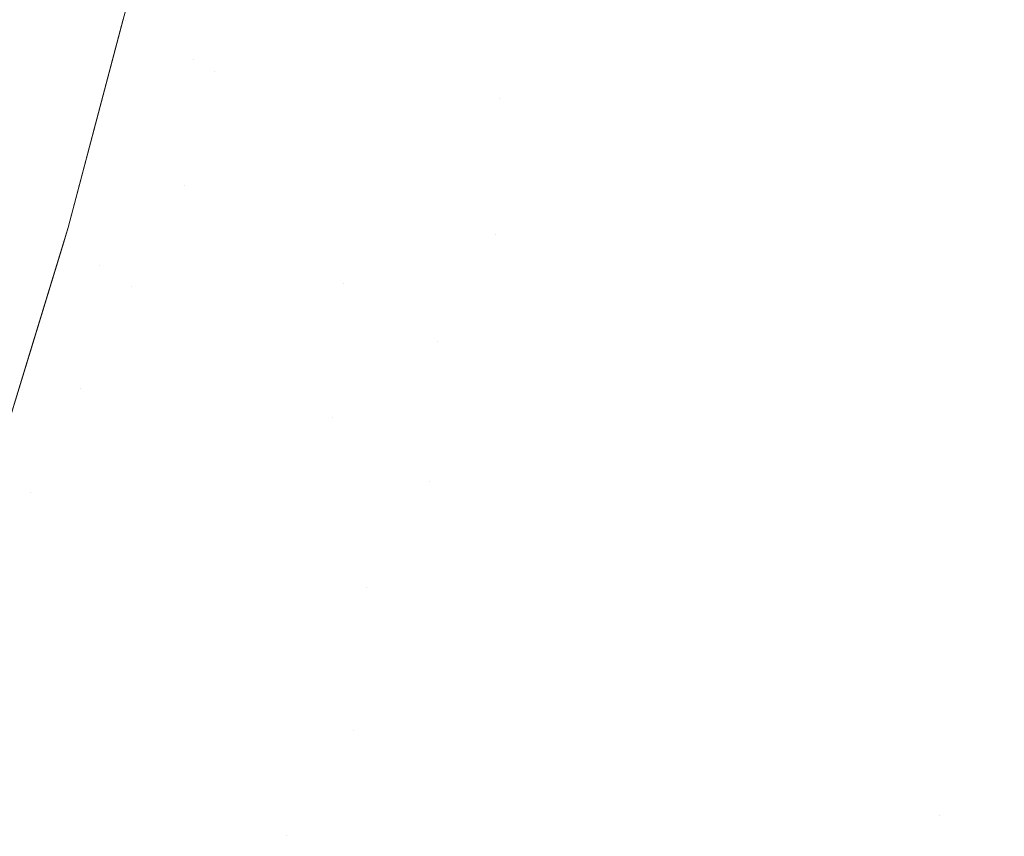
# Model space of a CAD drawing. Header units: centimetres. Extents: x -17.1 to 18.2, y 4.2 to 6.
# Tile 244 of 256: x 6.346 to 6.3812, y 4.5993 to 4.6286. Entities that reach past the tile are written whole.
import ezdxf

# ---------------------------------------------------------------- set-up
doc = ezdxf.new("R2010")
doc.units = ezdxf.units.CM
doc.header["$LTSCALE"] = 2.54
doc.layers.add('Lucido design-1', color=7, linetype='Continuous')

# ---------------------------------------------------------------- blocks, each defined once
blk = doc.blocks.new('Gruppo-3-1')
at = {"color": 7, "linetype": 'Continuous', "lineweight": 9}
blk.add_3dface([(-17.020308, 5.900212, -2276.22217), (-17.020308, 4.300212, -2276.22217), (18.147234, 4.300212, -2276.22217), (18.147234, 5.900212, -2276.22217)], dxfattribs=at)
for points, invisible_edges in [([(18.147234, 5.900212, -2277.02217), (6.24222, 4.401209, -2277.02217), (6.247738, 4.402007, -2277.02217)], 9), ([(6.24222, 4.401209, -2277.02217), (18.147234, 5.900212, -2277.02217), (18.147234, 4.300212, -2277.02217)], 9), ([(18.147234, 5.900212, -2277.02217), (6.247738, 4.402007, -2277.02217), (6.250767, 4.402575, -2277.02217)], 9), ([(6.250767, 4.402575, -2277.02217), (6.253268, 4.403044, -2277.02217), (18.147234, 5.900212, -2277.02217)], 10), ([(18.147234, 5.900212, -2277.02217), (6.253268, 4.403044, -2277.02217), (6.258817, 4.404324, -2277.02217)], 9), ([(18.147234, 5.900212, -2277.02217), (6.258817, 4.404324, -2277.02217), (6.26439, 4.405856, -2277.02217)], 9), ([(18.147234, 5.900212, -2277.02217), (6.26439, 4.405856, -2277.02217), (6.269994, 4.407647, -2277.02217)], 9), ([(18.147234, 5.900212, -2277.02217), (6.269994, 4.407647, -2277.02217), (6.275634, 4.409711, -2277.02217)], 9), ([(18.147234, 5.900212, -2277.02217), (6.275634, 4.409711, -2277.02217), (6.281313, 4.412058, -2277.02217)], 9), ([(18.147234, 5.900212, -2277.02217), (6.281313, 4.412058, -2277.02217), (6.287038, 4.414703, -2277.02217)], 9), ([(18.147234, 5.900212, -2277.02217), (6.287038, 4.414703, -2277.02217), (6.292811, 4.417664, -2277.02217)], 9), ([(18.147234, 5.900212, -2277.02217), (6.292811, 4.417664, -2277.02217), (6.298004, 4.420601, -2277.02217), (6.298635, 4.420958, -2277.02217)], 9), ([(18.147234, 5.900212, -2277.02217), (6.298635, 4.420958, -2277.02217), (6.304513, 4.424607, -2277.02217)], 9), ([(18.147234, 5.900212, -2277.02217), (6.304513, 4.424607, -2277.02217), (6.310445, 4.428633, -2277.02217)], 9), ([(18.147234, 5.900212, -2277.02217), (6.310445, 4.428633, -2277.02217), (6.316431, 4.433061, -2277.02217)], 9), ([(18.147234, 5.900212, -2277.02217), (6.316431, 4.433061, -2277.02217), (6.319508, 4.435537, -2277.02217), (6.322469, 4.437919, -2277.02217)], 9), ([(18.147234, 5.900212, -2277.02217), (6.322469, 4.437919, -2277.02217), (6.328555, 4.443236, -2277.02217)], 9), ([(18.147234, 5.900212, -2277.02217), (6.328555, 4.443236, -2277.02217), (6.334685, 4.449043, -2277.02217)], 9), ([(18.147234, 5.900212, -2277.02217), (6.334685, 4.449043, -2277.02217), (6.340848, 4.455373, -2277.02217)], 9), ([(18.147234, 5.900212, -2277.02217), (6.340848, 4.455373, -2277.02217), (6.347034, 4.462262, -2277.02217)], 9), ([(18.147234, 5.900212, -2277.02217), (6.347034, 4.462262, -2277.02217), (6.353228, 4.469745, -2277.02217)], 9), ([(18.147234, 5.900212, -2277.02217), (6.353228, 4.469745, -2277.02217), (6.356636, 4.474215, -2277.02217)], 9), ([(6.356636, 4.474215, -2277.02217), (6.359413, 4.477858, -2277.02217), (18.147234, 5.900212, -2277.02217)], 10), ([(18.147234, 5.900212, -2277.02217), (6.359413, 4.477858, -2277.02217), (6.365564, 4.486638, -2277.02217)], 9), ([(6.365564, 4.486638, -2277.02217), (6.369371, 4.492466, -2277.02217), (18.147234, 5.900212, -2277.02217)], 10), ([(18.147234, 5.900212, -2277.02217), (6.369371, 4.492466, -2277.02217), (6.371905, 4.496635, -2277.02217)], 9), ([(6.371905, 4.496635, -2277.02217), (6.375446, 4.502463, -2277.02217), (18.147234, 5.900212, -2277.02217)], 10), ([(18.147234, 5.900212, -2277.02217), (6.375446, 4.502463, -2277.02217), (6.381366, 4.513153, -2277.02217)], 9), ([(6.367158, 4.628556, -2276.988101), (6.366107, 4.629089, -2276.986141), (6.367904, 4.637733, -2276.986141), (6.368968, 4.637264, -2276.988101)], 15), ([(6.368968, 4.637264, -2276.988101), (6.370078, 4.636776, -2276.990039), (6.368253, 4.628, -2276.990039), (6.367158, 4.628556, -2276.988101)], 15), ([(6.369393, 4.627421, -2276.991952), (6.368253, 4.628, -2276.990039), (6.370078, 4.636776, -2276.990039), (6.371232, 4.636268, -2276.991952)], 15), ([(6.351614, 4.636448, -2276.925344), (6.349738, 4.628576, -2276.925344), (6.350373, 4.631274, -2276.92217)], 11), ([(6.351614, 4.636448, -2276.925344), (6.351713, 4.636398, -2276.928615), (6.349836, 4.62852, -2276.928615), (6.349738, 4.628576, -2276.925344)], 15), ([(6.350005, 4.628421, -2276.931982), (6.349836, 4.62852, -2276.928615), (6.351713, 4.636398, -2276.928615), (6.351885, 4.636311, -2276.931982)], 15), ([(6.351885, 4.636311, -2276.931982), (6.352138, 4.636182, -2276.935444), (6.350254, 4.628277, -2276.935444), (6.350005, 4.628421, -2276.931982)], 15), ([(6.350589, 4.628083, -2276.938998), (6.350254, 4.628277, -2276.935444), (6.352138, 4.636182, -2276.935444), (6.352477, 4.63601, -2276.938998)], 15), ([(6.371232, 4.636268, -2276.991952), (6.372432, 4.635739, -2276.993838), (6.370578, 4.626819, -2276.993838), (6.369393, 4.627421, -2276.991952)], 15), ([(6.352477, 4.63601, -2276.938998), (6.352911, 4.635789, -2276.942641), (6.351017, 4.627836, -2276.942641), (6.350589, 4.628083, -2276.938998)], 15), ([(6.351545, 4.62753, -2276.946366), (6.351017, 4.627836, -2276.942641), (6.352911, 4.635789, -2276.942641), (6.353447, 4.635517, -2276.946366)], 15), ([(6.353447, 4.635517, -2276.946366), (6.354093, 4.635189, -2276.95017), (6.352181, 4.627162, -2276.95017), (6.351545, 4.62753, -2276.946366)], 15), ([(6.371807, 4.626195, -2276.995693), (6.370578, 4.626819, -2276.993838), (6.372432, 4.635739, -2276.993838), (6.373676, 4.635191, -2276.995693)], 15), ([(6.352932, 4.626726, -2276.954044), (6.352181, 4.627162, -2276.95017), (6.354093, 4.635189, -2276.95017), (6.354856, 4.634802, -2276.954044)], 15), ([(6.373676, 4.635191, -2276.995693), (6.374966, 4.634623, -2276.997512), (6.37308, 4.625549, -2276.997512), (6.371807, 4.626195, -2276.995693)], 15), ([(6.354812, 4.6303, -2276.957979), (6.352932, 4.626726, -2276.954044), (6.354856, 4.634802, -2276.954044)], 11), ([(6.374398, 4.62488, -2276.999294), (6.37308, 4.625549, -2276.997512), (6.374966, 4.634623, -2276.997512), (6.376301, 4.634035, -2276.999294)], 15), ([(6.376301, 4.634035, -2276.999294), (6.37768, 4.633428, -2277.001035), (6.37576, 4.624188, -2277.001035), (6.374398, 4.62488, -2276.999294)], 15), ([(6.377165, 4.623475, -2277.00273), (6.37576, 4.624188, -2277.001035), (6.37768, 4.633428, -2277.001035), (6.379104, 4.632801, -2277.00273)], 15), ([(6.356981, 4.629122, -2276.96599), (6.35793, 4.633241, -2276.96599), (6.359242, 4.632575, -2276.97004), (6.358283, 4.628415, -2276.97004)], 15), ([(6.379104, 4.632801, -2277.00273), (6.38057, 4.632155, -2277.004376), (6.378613, 4.622739, -2277.004376), (6.377165, 4.623475, -2277.00273)], 15), ([(6.358283, 4.628415, -2276.97004), (6.359242, 4.632575, -2276.97004), (6.36071, 4.63183, -2276.974099), (6.359741, 4.627624, -2276.974099)], 15), ([(6.378613, 4.622739, -2277.004376), (6.38057, 4.632155, -2277.004376), (6.382079, 4.63149, -2277.005971), (6.380103, 4.621983, -2277.005971)], 15), ([(6.359741, 4.627624, -2276.974099), (6.36071, 4.63183, -2276.974099), (6.362339, 4.631002, -2276.978149), (6.361359, 4.626745, -2276.978149)], 15), ([(6.347701, 4.621146, -2276.92217), (6.350373, 4.631274, -2276.92217), (6.349738, 4.628576, -2276.925344)], 10), ([(6.350373, 4.631274, -2276.92217), (6.347701, 4.621146, -2276.92217), (6.34862, 4.624631, -2276.72217), (6.349669, 4.628604, -2276.72217)], 10), ([(6.380103, 4.621983, -2277.005971), (6.382079, 4.63149, -2277.005971), (6.38363, 4.630807, -2277.007509), (6.381634, 4.621205, -2277.007509)], 15), ([(6.34436, 4.627273, -2276.68536), (6.345365, 4.631108, -2276.68536), (6.346419, 4.630498, -2276.689995), (6.345405, 4.626629, -2276.689995)], 15), ([(6.36223, 4.626272, -2276.980164), (6.361359, 4.626745, -2276.978149), (6.362339, 4.631002, -2276.978149), (6.363217, 4.630557, -2276.980164)], 15), ([(6.345405, 4.626629, -2276.689995), (6.346419, 4.630498, -2276.689995), (6.34732, 4.629976, -2276.694654), (6.346298, 4.626078, -2276.694654)], 15), ([(6.363217, 4.630557, -2276.980164), (6.364137, 4.63009, -2276.98217), (6.363143, 4.625776, -2276.98217), (6.36223, 4.626272, -2276.980164)], 15), ([(6.354812, 4.6303, -2276.957979), (6.353808, 4.626219, -2276.957979), (6.352932, 4.626726, -2276.954044)], 11), ([(6.355826, 4.629749, -2276.961965), (6.354814, 4.625636, -2276.961965), (6.353808, 4.626219, -2276.957979), (6.354812, 4.6303, -2276.957979)], 15), ([(6.346298, 4.626078, -2276.694654), (6.34732, 4.629976, -2276.694654), (6.348071, 4.629541, -2276.699319), (6.347043, 4.625619, -2276.699319)], 15), ([(6.363143, 4.625776, -2276.98217), (6.364137, 4.63009, -2276.98217), (6.3651, 4.629601, -2276.984163)], 11), ([(6.347043, 4.625619, -2276.699319), (6.348071, 4.629541, -2276.699319), (6.348675, 4.629192, -2276.703974), (6.347641, 4.62525, -2276.703974)], 15), ([(6.356981, 4.629122, -2276.96599), (6.35596, 4.624973, -2276.96599), (6.354814, 4.625636, -2276.961965), (6.355826, 4.629749, -2276.961965)], 15), ([(6.363143, 4.625776, -2276.98217), (6.3651, 4.629601, -2276.984163), (6.363023, 4.620883, -2276.984163)], 11), ([(6.3651, 4.629601, -2276.984163), (6.366107, 4.629089, -2276.986141), (6.364015, 4.620308, -2276.986141), (6.363023, 4.620883, -2276.984163)], 15), ([(6.347641, 4.62525, -2276.703974), (6.348675, 4.629192, -2276.703974), (6.349135, 4.628925, -2276.7086), (6.348098, 4.624969, -2276.7086)], 15), ([(6.358283, 4.628415, -2276.97004), (6.357253, 4.624224, -2276.97004), (6.35596, 4.624973, -2276.96599), (6.356981, 4.629122, -2276.96599)], 15), ([(6.36505, 4.619709, -2276.988101), (6.364015, 4.620308, -2276.986141), (6.366107, 4.629089, -2276.986141), (6.367158, 4.628556, -2276.988101)], 15), ([(6.348098, 4.624969, -2276.7086), (6.349135, 4.628925, -2276.7086), (6.349457, 4.628739, -2276.713185), (6.348417, 4.624772, -2276.713185)], 15), ([(6.348417, 4.624772, -2276.713185), (6.349457, 4.628739, -2276.713185), (6.349646, 4.62863, -2276.717712), (6.348604, 4.624657, -2276.717712)], 15), ([(6.349738, 4.628576, -2276.925344), (6.349836, 4.62852, -2276.928615), (6.347677, 4.620539, -2276.928615), (6.347581, 4.620602, -2276.925344)], 15), ([(6.349738, 4.628576, -2276.925344), (6.347581, 4.620602, -2276.925344), (6.347701, 4.621146, -2276.92217)], 11), ([(6.347844, 4.62043, -2276.931982), (6.347677, 4.620539, -2276.928615), (6.349836, 4.62852, -2276.928615), (6.350005, 4.628421, -2276.931982)], 15), ([(6.350005, 4.628421, -2276.931982), (6.350254, 4.628277, -2276.935444), (6.348088, 4.620269, -2276.935444), (6.347844, 4.62043, -2276.931982)], 15), ([(6.348604, 4.624657, -2276.717712), (6.349646, 4.62863, -2276.717712), (6.349669, 4.628604, -2276.72217), (6.34862, 4.624631, -2276.72217)], 11), ([(6.359741, 4.627624, -2276.974099), (6.358698, 4.623387, -2276.974099), (6.357253, 4.624224, -2276.97004), (6.358283, 4.628415, -2276.97004)], 15), ([(6.367158, 4.628556, -2276.988101), (6.368253, 4.628, -2276.990039), (6.366129, 4.619084, -2276.990039), (6.36505, 4.619709, -2276.988101)], 15), ([(6.348417, 4.620054, -2276.938998), (6.348088, 4.620269, -2276.935444), (6.350254, 4.628277, -2276.935444), (6.350589, 4.628083, -2276.938998)], 15), ([(6.350589, 4.628083, -2276.938998), (6.351017, 4.627836, -2276.942641), (6.348837, 4.619779, -2276.942641), (6.348417, 4.620054, -2276.938998)], 15), ([(6.367252, 4.618434, -2276.991952), (6.366129, 4.619084, -2276.990039), (6.368253, 4.628, -2276.990039), (6.369393, 4.627421, -2276.991952)], 15), ([(6.349356, 4.619439, -2276.946366), (6.348837, 4.619779, -2276.942641), (6.351017, 4.627836, -2276.942641), (6.351545, 4.62753, -2276.946366)], 15), ([(6.351545, 4.62753, -2276.946366), (6.352181, 4.627162, -2276.95017), (6.349981, 4.61903, -2276.95017), (6.349356, 4.619439, -2276.946366)], 15), ([(6.361359, 4.626745, -2276.978149), (6.360304, 4.622458, -2276.978149), (6.358698, 4.623387, -2276.974099), (6.359741, 4.627624, -2276.974099)], 15), ([(6.369393, 4.627421, -2276.991952), (6.370578, 4.626819, -2276.993838), (6.368419, 4.617758, -2276.993838), (6.367252, 4.618434, -2276.991952)], 15), ([(6.351863, 4.622648, -2276.954044), (6.349981, 4.61903, -2276.95017), (6.352181, 4.627162, -2276.95017)], 11), ([(6.352181, 4.627162, -2276.95017), (6.352932, 4.626726, -2276.954044), (6.351863, 4.622648, -2276.954044)], 11), ([(6.346298, 4.626078, -2276.694654), (6.345205, 4.622158, -2276.694654), (6.34432, 4.622738, -2276.689995), (6.345405, 4.626629, -2276.689995)], 15), ([(6.351863, 4.622648, -2276.954044), (6.352932, 4.626726, -2276.954044), (6.353808, 4.626219, -2276.957979), (6.352731, 4.622113, -2276.957979)], 15), ([(6.361168, 4.621957, -2276.980164), (6.360304, 4.622458, -2276.978149), (6.361359, 4.626745, -2276.978149), (6.36223, 4.626272, -2276.980164)], 15), ([(6.36963, 4.617057, -2276.995693), (6.368419, 4.617758, -2276.993838), (6.370578, 4.626819, -2276.993838), (6.371807, 4.626195, -2276.995693)], 15), ([(6.36223, 4.626272, -2276.980164), (6.363143, 4.625776, -2276.98217), (6.362074, 4.621432, -2276.98217), (6.361168, 4.621957, -2276.980164)], 15), ([(6.347043, 4.625619, -2276.699319), (6.345943, 4.621674, -2276.699319), (6.345205, 4.622158, -2276.694654), (6.346298, 4.626078, -2276.694654)], 15), ([(6.352731, 4.622113, -2276.957979), (6.353808, 4.626219, -2276.957979), (6.354814, 4.625636, -2276.961965), (6.353729, 4.621497, -2276.961965)], 15), ([(6.371807, 4.626195, -2276.995693), (6.37308, 4.625549, -2276.997512), (6.370884, 4.616331, -2276.997512), (6.36963, 4.617057, -2276.995693)], 15), ([(6.347641, 4.62525, -2276.703974), (6.346536, 4.621286, -2276.703974), (6.345943, 4.621674, -2276.699319), (6.347043, 4.625619, -2276.699319)], 15), ([(6.353729, 4.621497, -2276.961965), (6.354814, 4.625636, -2276.961965), (6.35596, 4.624973, -2276.96599), (6.354866, 4.620797, -2276.96599)], 15), ([(6.363023, 4.620883, -2276.984163), (6.362074, 4.621432, -2276.98217), (6.363143, 4.625776, -2276.98217)], 11), ([(6.372182, 4.615579, -2276.999294), (6.370884, 4.616331, -2276.997512), (6.37308, 4.625549, -2276.997512), (6.374398, 4.62488, -2276.999294)], 15), ([(6.348098, 4.624969, -2276.7086), (6.346989, 4.62099, -2276.7086), (6.346536, 4.621286, -2276.703974), (6.347641, 4.62525, -2276.703974)], 15), ([(6.348417, 4.624772, -2276.713185), (6.347305, 4.620783, -2276.713185), (6.346989, 4.62099, -2276.7086), (6.348098, 4.624969, -2276.7086)], 15), ([(6.354866, 4.620797, -2276.96599), (6.35596, 4.624973, -2276.96599), (6.357253, 4.624224, -2276.97004), (6.356147, 4.620007, -2276.97004)], 15), ([(6.374398, 4.62488, -2276.999294), (6.37576, 4.624188, -2277.001035), (6.373524, 4.614802, -2277.001035), (6.372182, 4.615579, -2276.999294)], 15), ([(6.348604, 4.624657, -2276.717712), (6.34749, 4.620661, -2276.717712), (6.347305, 4.620783, -2276.713185), (6.348417, 4.624772, -2276.713185)], 15), ([(6.347701, 4.621146, -2276.72217), (6.34749, 4.620661, -2276.717712), (6.348604, 4.624657, -2276.717712)], 11), ([(6.348604, 4.624657, -2276.717712), (6.34862, 4.624631, -2276.72217), (6.347701, 4.621146, -2276.72217)], 9), ([(6.347701, 4.621146, -2276.92217), (6.347701, 4.621146, -2276.72217), (6.34862, 4.624631, -2276.72217)], 9), ([(6.356147, 4.620007, -2276.97004), (6.357253, 4.624224, -2276.97004), (6.358698, 4.623387, -2276.974099), (6.35758, 4.619123, -2276.974099)], 15), ([(6.374908, 4.614, -2277.00273), (6.373524, 4.614802, -2277.001035), (6.37576, 4.624188, -2277.001035), (6.377165, 4.623475, -2277.00273)], 15), ([(6.377165, 4.623475, -2277.00273), (6.378613, 4.622739, -2277.004376), (6.376334, 4.613174, -2277.004376), (6.374908, 4.614, -2277.00273)], 15), ([(6.35758, 4.619123, -2276.974099), (6.358698, 4.623387, -2276.974099), (6.360304, 4.622458, -2276.978149), (6.359172, 4.618142, -2276.978149)], 15), ([(6.380103, 4.621983, -2277.005971), (6.377802, 4.612324, -2277.005971), (6.376334, 4.613174, -2277.004376), (6.378613, 4.622739, -2277.004376)], 15), ([(6.351863, 4.622648, -2276.954044), (6.35072, 4.618546, -2276.954044), (6.349981, 4.61903, -2276.95017)], 11), ([(6.352731, 4.622113, -2276.957979), (6.35158, 4.617983, -2276.957979), (6.35072, 4.618546, -2276.954044), (6.351863, 4.622648, -2276.954044)], 15), ([(6.360029, 4.617614, -2276.980164), (6.359172, 4.618142, -2276.978149), (6.360304, 4.622458, -2276.978149), (6.361168, 4.621957, -2276.980164)], 15), ([(6.353729, 4.621497, -2276.961965), (6.352569, 4.617335, -2276.961965), (6.35158, 4.617983, -2276.957979), (6.352731, 4.622113, -2276.957979)], 15), ([(6.34477, 4.617711, -2276.699319), (6.345943, 4.621674, -2276.699319), (6.346536, 4.621286, -2276.703974), (6.345357, 4.617302, -2276.703974)], 15), ([(6.361168, 4.621957, -2276.980164), (6.362074, 4.621432, -2276.98217), (6.360928, 4.61706, -2276.98217), (6.360029, 4.617614, -2276.980164)], 15), ([(6.381634, 4.621205, -2277.007509), (6.379311, 4.611451, -2277.007509), (6.377802, 4.612324, -2277.005971), (6.380103, 4.621983, -2277.005971)], 15), ([(6.354866, 4.620797, -2276.96599), (6.353695, 4.616597, -2276.96599), (6.352569, 4.617335, -2276.961965), (6.353729, 4.621497, -2276.961965)], 15), ([(6.360928, 4.61706, -2276.98217), (6.362074, 4.621432, -2276.98217), (6.363023, 4.620883, -2276.984163)], 11), ([(6.345357, 4.617302, -2276.703974), (6.346536, 4.621286, -2276.703974), (6.346989, 4.62099, -2276.7086), (6.345805, 4.616991, -2276.7086)], 15), ([(6.345805, 4.616991, -2276.7086), (6.346989, 4.62099, -2276.7086), (6.347305, 4.620783, -2276.713185), (6.346118, 4.616774, -2276.713185)], 15), ([(6.346315, 4.616619, -2276.72217), (6.347701, 4.621146, -2276.72217), (6.347701, 4.621146, -2276.92217), (6.347541, 4.620624, -2276.92217)], 10), ([(6.34749, 4.620661, -2276.717712), (6.347701, 4.621146, -2276.72217), (6.346315, 4.616619, -2276.72217)], 9), ([(6.347581, 4.620602, -2276.925344), (6.347541, 4.620624, -2276.92217), (6.347701, 4.621146, -2276.92217)], 9), ([(6.383206, 4.620408, -2277.008989), (6.380858, 4.610555, -2277.008989), (6.379311, 4.611451, -2277.007509), (6.381634, 4.621205, -2277.007509)], 15), ([(6.345126, 4.612549, -2276.925344), (6.344743, 4.611485, -2276.92217), (6.347541, 4.620624, -2276.92217), (6.347581, 4.620602, -2276.925344)], 13), ([(6.347541, 4.620624, -2276.92217), (6.344743, 4.611485, -2276.72217), (6.345077, 4.612577, -2276.72217), (6.346315, 4.616619, -2276.72217)], 9), ([(6.347541, 4.620624, -2276.92217), (6.344743, 4.611485, -2276.92217), (6.344743, 4.611485, -2276.72217)], 10), ([(6.347581, 4.620602, -2276.925344), (6.347677, 4.620539, -2276.928615), (6.34522, 4.61248, -2276.928615), (6.345126, 4.612549, -2276.925344)], 15), ([(6.346118, 4.616774, -2276.713185), (6.347305, 4.620783, -2276.713185), (6.34749, 4.620661, -2276.717712), (6.346302, 4.616646, -2276.717712)], 15), ([(6.346315, 4.616619, -2276.72217), (6.346302, 4.616646, -2276.717712), (6.34749, 4.620661, -2276.717712)], 11), ([(6.356147, 4.620007, -2276.97004), (6.354964, 4.615766, -2276.97004), (6.353695, 4.616597, -2276.96599), (6.354866, 4.620797, -2276.96599)], 15), ([(6.360928, 4.61706, -2276.98217), (6.363023, 4.620883, -2276.984163), (6.360635, 4.612052, -2276.984163)], 11), ([(6.363023, 4.620883, -2276.984163), (6.364015, 4.620308, -2276.986141), (6.361609, 4.611414, -2276.986141), (6.360635, 4.612052, -2276.984163)], 15), ([(6.345383, 4.61236, -2276.931982), (6.34522, 4.61248, -2276.928615), (6.347677, 4.620539, -2276.928615), (6.347844, 4.62043, -2276.931982)], 15), ([(6.347844, 4.62043, -2276.931982), (6.348088, 4.620269, -2276.935444), (6.345623, 4.612184, -2276.935444), (6.345383, 4.61236, -2276.931982)], 15), ([(6.345945, 4.611947, -2276.938998), (6.345623, 4.612184, -2276.935444), (6.348088, 4.620269, -2276.935444), (6.348417, 4.620054, -2276.938998)], 15), ([(6.362626, 4.610747, -2276.988101), (6.361609, 4.611414, -2276.986141), (6.364015, 4.620308, -2276.986141), (6.36505, 4.619709, -2276.988101)], 15), ([(6.384816, 4.61959, -2277.010405), (6.382444, 4.609636, -2277.010405), (6.380858, 4.610555, -2277.008989), (6.383206, 4.620408, -2277.008989)], 15), ([(6.348417, 4.620054, -2276.938998), (6.348837, 4.619779, -2276.942641), (6.346357, 4.611644, -2276.942641), (6.345945, 4.611947, -2276.938998)], 15), ([(6.35758, 4.619123, -2276.974099), (6.356385, 4.614835, -2276.974099), (6.354964, 4.615766, -2276.97004), (6.356147, 4.620007, -2276.97004)], 15), ([(6.348149, 4.615362, -2276.946366), (6.346357, 4.611644, -2276.942641), (6.348837, 4.619779, -2276.942641)], 11), ([(6.348837, 4.619779, -2276.942641), (6.349356, 4.619439, -2276.946366), (6.348149, 4.615362, -2276.946366)], 11), ([(6.36505, 4.619709, -2276.988101), (6.366129, 4.619084, -2276.990039), (6.363686, 4.610053, -2276.990039), (6.362626, 4.610747, -2276.988101)], 15), ([(6.348149, 4.615362, -2276.946366), (6.349356, 4.619439, -2276.946366), (6.349981, 4.61903, -2276.95017), (6.348768, 4.614932, -2276.95017)], 15), ([(6.348768, 4.614932, -2276.95017), (6.349981, 4.61903, -2276.95017), (6.35072, 4.618546, -2276.954044), (6.3495, 4.614424, -2276.954044)], 15), ([(6.357154, 4.614332, -2276.976126), (6.356385, 4.614835, -2276.974099), (6.35758, 4.619123, -2276.974099)], 11), ([(6.35758, 4.619123, -2276.974099), (6.359172, 4.618142, -2276.978149), (6.357154, 4.614332, -2276.976126)], 11), ([(6.36479, 4.60933, -2276.991952), (6.363686, 4.610053, -2276.990039), (6.366129, 4.619084, -2276.990039), (6.367252, 4.618434, -2276.991952)], 15), ([(6.3495, 4.614424, -2276.954044), (6.35072, 4.618546, -2276.954044), (6.35158, 4.617983, -2276.957979), (6.350351, 4.613832, -2276.957979)], 15), ([(6.359172, 4.618142, -2276.978149), (6.357962, 4.613802, -2276.978149), (6.357154, 4.614332, -2276.976126)], 11), ([(6.358812, 4.613246, -2276.980164), (6.357962, 4.613802, -2276.978149), (6.359172, 4.618142, -2276.978149), (6.360029, 4.617614, -2276.980164)], 15), ([(6.367252, 4.618434, -2276.991952), (6.368419, 4.617758, -2276.993838), (6.365936, 4.60858, -2276.993838), (6.36479, 4.60933, -2276.991952)], 15), ([(6.350351, 4.613832, -2276.957979), (6.35158, 4.617983, -2276.957979), (6.352569, 4.617335, -2276.961965), (6.351331, 4.613152, -2276.961965)], 15), ([(6.360029, 4.617614, -2276.980164), (6.360928, 4.61706, -2276.98217), (6.359702, 4.612663, -2276.98217), (6.358812, 4.613246, -2276.980164)], 15), ([(6.367126, 4.6078, -2276.995693), (6.365936, 4.60858, -2276.993838), (6.368419, 4.617758, -2276.993838), (6.36963, 4.617057, -2276.995693)], 15), ([(6.351331, 4.613152, -2276.961965), (6.352569, 4.617335, -2276.961965), (6.353695, 4.616597, -2276.96599), (6.352446, 4.612377, -2276.96599)], 15), ([(6.360635, 4.612052, -2276.984163), (6.359702, 4.612663, -2276.98217), (6.360928, 4.61706, -2276.98217)], 11), ([(6.36963, 4.617057, -2276.995693), (6.370884, 4.616331, -2276.997512), (6.368358, 4.606993, -2276.997512), (6.367126, 4.6078, -2276.995693)], 15), ([(6.346118, 4.616774, -2276.713185), (6.344855, 4.612749, -2276.713185), (6.344546, 4.612977, -2276.7086), (6.345805, 4.616991, -2276.7086)], 15), ([(6.346302, 4.616646, -2276.717712), (6.345037, 4.612615, -2276.717712), (6.344855, 4.612749, -2276.713185), (6.346118, 4.616774, -2276.713185)], 15), ([(6.345037, 4.612615, -2276.717712), (6.346302, 4.616646, -2276.717712), (6.346315, 4.616619, -2276.72217)], 11), ([(6.346315, 4.616619, -2276.72217), (6.345077, 4.612577, -2276.72217), (6.345037, 4.612615, -2276.717712)], 10), ([(6.352446, 4.612377, -2276.96599), (6.353695, 4.616597, -2276.96599), (6.354964, 4.615766, -2276.97004), (6.353703, 4.611504, -2276.97004)], 15), ([(6.369634, 4.606158, -2276.999294), (6.368358, 4.606993, -2276.997512), (6.370884, 4.616331, -2276.997512), (6.372182, 4.615579, -2276.999294)], 15), ([(6.353703, 4.611504, -2276.97004), (6.354964, 4.615766, -2276.97004), (6.356385, 4.614835, -2276.974099), (6.35511, 4.610526, -2276.974099)], 15), ([(6.348149, 4.615362, -2276.946366), (6.346865, 4.611269, -2276.946366), (6.346357, 4.611644, -2276.942641)], 11), ([(6.348768, 4.614932, -2276.95017), (6.347477, 4.610819, -2276.95017), (6.346865, 4.611269, -2276.946366), (6.348149, 4.615362, -2276.946366)], 15), ([(6.372182, 4.615579, -2276.999294), (6.373524, 4.614802, -2277.001035), (6.370952, 4.605294, -2277.001035), (6.369634, 4.606158, -2276.999294)], 15), ([(6.3495, 4.614424, -2276.954044), (6.348201, 4.610286, -2276.954044), (6.347477, 4.610819, -2276.95017), (6.348768, 4.614932, -2276.95017)], 15), ([(6.355871, 4.609997, -2276.976126), (6.35511, 4.610526, -2276.974099), (6.356385, 4.614835, -2276.974099), (6.357154, 4.614332, -2276.976126)], 15), ([(6.372312, 4.604403, -2277.00273), (6.370952, 4.605294, -2277.001035), (6.373524, 4.614802, -2277.001035), (6.374908, 4.614, -2277.00273)], 15), ([(6.350351, 4.613832, -2276.957979), (6.349044, 4.609666, -2276.957979), (6.348201, 4.610286, -2276.954044), (6.3495, 4.614424, -2276.954044)], 15), ([(6.357154, 4.614332, -2276.976126), (6.357962, 4.613802, -2276.978149), (6.356672, 4.609441, -2276.978149), (6.355871, 4.609997, -2276.976126)], 15), ([(6.374908, 4.614, -2277.00273), (6.376334, 4.613174, -2277.004376), (6.373714, 4.603486, -2277.004376), (6.372312, 4.604403, -2277.00273)], 15), ([(6.351331, 4.613152, -2276.961965), (6.350013, 4.608952, -2276.961965), (6.349044, 4.609666, -2276.957979), (6.350351, 4.613832, -2276.957979)], 15), ([(6.357513, 4.608857, -2276.980164), (6.356672, 4.609441, -2276.978149), (6.357962, 4.613802, -2276.978149), (6.358812, 4.613246, -2276.980164)], 15), ([(6.358812, 4.613246, -2276.980164), (6.359702, 4.612663, -2276.98217), (6.358394, 4.608244, -2276.98217), (6.357513, 4.608857, -2276.980164)], 15), ([(6.375156, 4.602541, -2277.005971), (6.373714, 4.603486, -2277.004376), (6.376334, 4.613174, -2277.004376), (6.377802, 4.612324, -2277.005971)], 15), ([(6.352446, 4.612377, -2276.96599), (6.351116, 4.60814, -2276.96599), (6.350013, 4.608952, -2276.961965), (6.351331, 4.613152, -2276.961965)], 15), ([(6.358394, 4.608244, -2276.98217), (6.359702, 4.612663, -2276.98217), (6.360635, 4.612052, -2276.984163)], 11), ([(6.353703, 4.611504, -2276.97004), (6.35236, 4.607225, -2276.97004), (6.351116, 4.60814, -2276.96599), (6.352446, 4.612377, -2276.96599)], 15), ([(6.377802, 4.612324, -2277.005971), (6.379311, 4.611451, -2277.007509), (6.376638, 4.60157, -2277.007509), (6.375156, 4.602541, -2277.005971)], 15), ([(6.344592, 4.607872, -2276.938998), (6.345945, 4.611947, -2276.938998), (6.346357, 4.611644, -2276.942641), (6.344999, 4.607555, -2276.942641)], 15), ([(6.358394, 4.608244, -2276.98217), (6.360635, 4.612052, -2276.984163), (6.357916, 4.603135, -2276.984163)], 11), ([(6.360635, 4.612052, -2276.984163), (6.361609, 4.611414, -2276.986141), (6.358871, 4.602432, -2276.986141), (6.357916, 4.603135, -2276.984163)], 15), ([(6.344999, 4.607555, -2276.942641), (6.346357, 4.611644, -2276.942641), (6.346865, 4.611269, -2276.946366), (6.345501, 4.607164, -2276.946366)], 15), ([(6.35511, 4.610526, -2276.974099), (6.353752, 4.6062, -2276.974099), (6.35236, 4.607225, -2276.97004), (6.353703, 4.611504, -2276.97004)], 15), ([(6.359868, 4.601699, -2276.988101), (6.358871, 4.602432, -2276.986141), (6.361609, 4.611414, -2276.986141), (6.362626, 4.610747, -2276.988101)], 15), ([(6.376638, 4.60157, -2277.007509), (6.379311, 4.611451, -2277.007509), (6.380858, 4.610555, -2277.008989), (6.378159, 4.600574, -2277.008989)], 15), ([(6.345501, 4.607164, -2276.946366), (6.346865, 4.611269, -2276.946366), (6.347477, 4.610819, -2276.95017), (6.346107, 4.606692, -2276.95017)], 15), ([(6.346107, 4.606692, -2276.95017), (6.347477, 4.610819, -2276.95017), (6.348201, 4.610286, -2276.954044), (6.346822, 4.606135, -2276.954044)], 15), ([(6.362626, 4.610747, -2276.988101), (6.363686, 4.610053, -2276.990039), (6.360906, 4.600934, -2276.990039), (6.359868, 4.601699, -2276.988101)], 15), ([(6.354505, 4.605646, -2276.976126), (6.353752, 4.6062, -2276.974099), (6.35511, 4.610526, -2276.974099), (6.355871, 4.609997, -2276.976126)], 15), ([(6.378933, 4.600067, -2277.009705), (6.378159, 4.600574, -2277.008989), (6.380858, 4.610555, -2277.008989), (6.382444, 4.609636, -2277.010405)], 15), ([(6.346822, 4.606135, -2276.954044), (6.348201, 4.610286, -2276.954044), (6.349044, 4.609666, -2276.957979), (6.347655, 4.605486, -2276.957979)], 15), ([(6.355871, 4.609997, -2276.976126), (6.356672, 4.609441, -2276.978149), (6.355298, 4.605062, -2276.978149), (6.354505, 4.605646, -2276.976126)], 15), ([(6.361987, 4.600138, -2276.991952), (6.360906, 4.600934, -2276.990039), (6.363686, 4.610053, -2276.990039), (6.36479, 4.60933, -2276.991952)], 15), ([(6.347655, 4.605486, -2276.957979), (6.349044, 4.609666, -2276.957979), (6.350013, 4.608952, -2276.961965), (6.348614, 4.60474, -2276.961965)], 15), ([(6.35613, 4.60445, -2276.980164), (6.355298, 4.605062, -2276.978149), (6.356672, 4.609441, -2276.978149), (6.357513, 4.608857, -2276.980164)], 15), ([(6.36479, 4.60933, -2276.991952), (6.365936, 4.60858, -2276.993838), (6.36311, 4.599312, -2276.993838), (6.361987, 4.600138, -2276.991952)], 15), ([(6.382444, 4.609636, -2277.010405), (6.379717, 4.599554, -2277.010405), (6.378933, 4.600067, -2277.009705)], 11), ([(6.38051, 4.599034, -2277.011089), (6.379717, 4.599554, -2277.010405), (6.382444, 4.609636, -2277.010405), (6.384067, 4.608696, -2277.011756)], 15), ([(6.348614, 4.60474, -2276.961965), (6.350013, 4.608952, -2276.961965), (6.351116, 4.60814, -2276.96599), (6.349704, 4.60389, -2276.96599)], 15), ([(6.357513, 4.608857, -2276.980164), (6.358394, 4.608244, -2276.98217), (6.357002, 4.603808, -2276.98217), (6.35613, 4.60445, -2276.980164)], 15), ([(6.384067, 4.608696, -2277.011756), (6.381312, 4.598509, -2277.011756), (6.38051, 4.599034, -2277.011089)], 11), ([(6.357916, 4.603135, -2276.984163), (6.357002, 4.603808, -2276.98217), (6.358394, 4.608244, -2276.98217)], 11), ([(6.364276, 4.598454, -2276.995693), (6.36311, 4.599312, -2276.993838), (6.365936, 4.60858, -2276.993838), (6.367126, 4.6078, -2276.995693)], 15), ([(6.349704, 4.60389, -2276.96599), (6.351116, 4.60814, -2276.96599), (6.35236, 4.607225, -2276.97004), (6.350934, 4.602932, -2276.97004)], 15), ([(6.367126, 4.6078, -2276.995693), (6.368358, 4.606993, -2276.997512), (6.365484, 4.597565, -2276.997512), (6.364276, 4.598454, -2276.995693)], 15), ([(6.350934, 4.602932, -2276.97004), (6.35236, 4.607225, -2276.97004), (6.353752, 4.6062, -2276.974099), (6.35231, 4.60186, -2276.974099)], 15), ([(6.346107, 4.606692, -2276.95017), (6.344654, 4.602557, -2276.95017), (6.344056, 4.603049, -2276.946366), (6.345501, 4.607164, -2276.946366)], 15), ([(6.366733, 4.596645, -2276.999294), (6.365484, 4.597565, -2276.997512), (6.368358, 4.606993, -2276.997512), (6.369634, 4.606158, -2276.999294)], 15), ([(6.346822, 4.606135, -2276.954044), (6.345361, 4.601975, -2276.954044), (6.344654, 4.602557, -2276.95017), (6.346107, 4.606692, -2276.95017)], 15), ([(6.347655, 4.605486, -2276.957979), (6.346184, 4.601298, -2276.957979), (6.345361, 4.601975, -2276.954044), (6.346822, 4.606135, -2276.954044)], 15), ([(6.353055, 4.60128, -2276.976126), (6.35231, 4.60186, -2276.974099), (6.353752, 4.6062, -2276.974099), (6.354505, 4.605646, -2276.976126)], 15), ([(6.369634, 4.606158, -2276.999294), (6.370952, 4.605294, -2277.001035), (6.368025, 4.595694, -2277.001035), (6.366733, 4.596645, -2276.999294)], 15), ([(6.348614, 4.60474, -2276.961965), (6.347131, 4.600518, -2276.961965), (6.346184, 4.601298, -2276.957979), (6.347655, 4.605486, -2276.957979)], 15), ([(6.354505, 4.605646, -2276.976126), (6.355298, 4.605062, -2276.978149), (6.353839, 4.60067, -2276.978149), (6.353055, 4.60128, -2276.976126)], 15), ([(6.354661, 4.600029, -2276.980164), (6.353839, 4.60067, -2276.978149), (6.355298, 4.605062, -2276.978149), (6.35613, 4.60445, -2276.980164)], 15), ([(6.369358, 4.594713, -2277.00273), (6.368025, 4.595694, -2277.001035), (6.370952, 4.605294, -2277.001035), (6.372312, 4.604403, -2277.00273)], 15), ([(6.349704, 4.60389, -2276.96599), (6.348208, 4.599631, -2276.96599), (6.347131, 4.600518, -2276.961965), (6.348614, 4.60474, -2276.961965)], 15), ([(6.35613, 4.60445, -2276.980164), (6.357002, 4.603808, -2276.98217), (6.355524, 4.599357, -2276.98217), (6.354661, 4.600029, -2276.980164)], 15), ([(6.372312, 4.604403, -2277.00273), (6.373714, 4.603486, -2277.004376), (6.370731, 4.593702, -2277.004376), (6.369358, 4.594713, -2277.00273)], 15), ([(6.350934, 4.602932, -2276.97004), (6.349423, 4.598631, -2276.97004), (6.348208, 4.599631, -2276.96599), (6.349704, 4.60389, -2276.96599)], 15), ([(6.355524, 4.599357, -2276.98217), (6.357002, 4.603808, -2276.98217), (6.357916, 4.603135, -2276.984163)], 11), ([(6.372144, 4.592662, -2277.005971), (6.370731, 4.593702, -2277.004376), (6.373714, 4.603486, -2277.004376), (6.375156, 4.602541, -2277.005971)], 15), ([(6.355524, 4.599357, -2276.98217), (6.357916, 4.603135, -2276.984163), (6.35485, 4.594163, -2276.984163)], 11), ([(6.357916, 4.603135, -2276.984163), (6.358871, 4.602432, -2276.986141), (6.355783, 4.593396, -2276.986141), (6.35485, 4.594163, -2276.984163)], 15), ([(6.35231, 4.60186, -2276.974099), (6.350783, 4.597512, -2276.974099), (6.349423, 4.598631, -2276.97004), (6.350934, 4.602932, -2276.97004)], 15), ([(6.356756, 4.592594, -2276.988101), (6.355783, 4.593396, -2276.986141), (6.358871, 4.602432, -2276.986141), (6.359868, 4.601699, -2276.988101)], 15), ([(6.375156, 4.602541, -2277.005971), (6.376638, 4.60157, -2277.007509), (6.373596, 4.591593, -2277.007509), (6.372144, 4.592662, -2277.005971)], 15), ([(6.343815, 4.597811, -2276.954044), (6.345361, 4.601975, -2276.954044), (6.346184, 4.601298, -2276.957979), (6.344628, 4.597104, -2276.957979)], 15), ([(6.351518, 4.596906, -2276.976126), (6.350783, 4.597512, -2276.974099), (6.35231, 4.60186, -2276.974099), (6.353055, 4.60128, -2276.976126)], 15), ([(6.359868, 4.601699, -2276.988101), (6.360906, 4.600934, -2276.990039), (6.35777, 4.591759, -2276.990039), (6.356756, 4.592594, -2276.988101)], 15), ([(6.378159, 4.600574, -2277.008989), (6.375086, 4.590497, -2277.008989), (6.373596, 4.591593, -2277.007509), (6.376638, 4.60157, -2277.007509)], 15), ([(6.344628, 4.597104, -2276.957979), (6.346184, 4.601298, -2276.957979), (6.347131, 4.600518, -2276.961965), (6.345562, 4.596292, -2276.961965)], 15), ([(6.353055, 4.60128, -2276.976126), (6.353839, 4.60067, -2276.978149), (6.352292, 4.596269, -2276.978149), (6.351518, 4.596906, -2276.976126)], 15), ([(6.358826, 4.59089, -2276.991952), (6.35777, 4.591759, -2276.990039), (6.360906, 4.600934, -2276.990039), (6.361987, 4.600138, -2276.991952)], 15), ([(6.345562, 4.596292, -2276.961965), (6.347131, 4.600518, -2276.961965), (6.348208, 4.599631, -2276.96599), (6.346626, 4.595367, -2276.96599)], 15), ([(6.353105, 4.5956, -2276.980164), (6.352292, 4.596269, -2276.978149), (6.353839, 4.60067, -2276.978149), (6.354661, 4.600029, -2276.980164)], 15), ([(6.375845, 4.589938, -2277.009705), (6.375086, 4.590497, -2277.008989), (6.378159, 4.600574, -2277.008989), (6.378933, 4.600067, -2277.009705)], 15), ([(6.361987, 4.600138, -2276.991952), (6.36311, 4.599312, -2276.993838), (6.359923, 4.589987, -2276.993838), (6.358826, 4.59089, -2276.991952)], 15), ([(6.354661, 4.600029, -2276.980164), (6.355524, 4.599357, -2276.98217), (6.353958, 4.594898, -2276.98217), (6.353105, 4.5956, -2276.980164)], 15), ([(6.378933, 4.600067, -2277.009705), (6.379717, 4.599554, -2277.010405), (6.376613, 4.589373, -2277.010405), (6.375845, 4.589938, -2277.009705)], 15), ([(6.346626, 4.595367, -2276.96599), (6.348208, 4.599631, -2276.96599), (6.349423, 4.598631, -2276.97004), (6.347825, 4.594324, -2276.97004)], 15), ([(6.37739, 4.588801, -2277.011089), (6.376613, 4.589373, -2277.010405), (6.379717, 4.599554, -2277.010405), (6.38051, 4.599034, -2277.011089)], 15), ([(6.35485, 4.594163, -2276.984163), (6.353958, 4.594898, -2276.98217), (6.355524, 4.599357, -2276.98217)], 11)]:
    blk.add_3dface(points, dxfattribs=dict(at, invisible_edges=invisible_edges))
blk = doc.blocks.new('Gruppo-4-1')
at = {"color": 7}
blk.add_blockref('Gruppo-3-1', (0, 0), dxfattribs=at)

msp = doc.modelspace()

# ---------------------------------------------------------------- block references
at = {"layer": 'Lucido design-1', "color": 7}
msp.add_blockref('Gruppo-4-1', (0, 0), dxfattribs=at)

doc.saveas('drawing.dxf')
